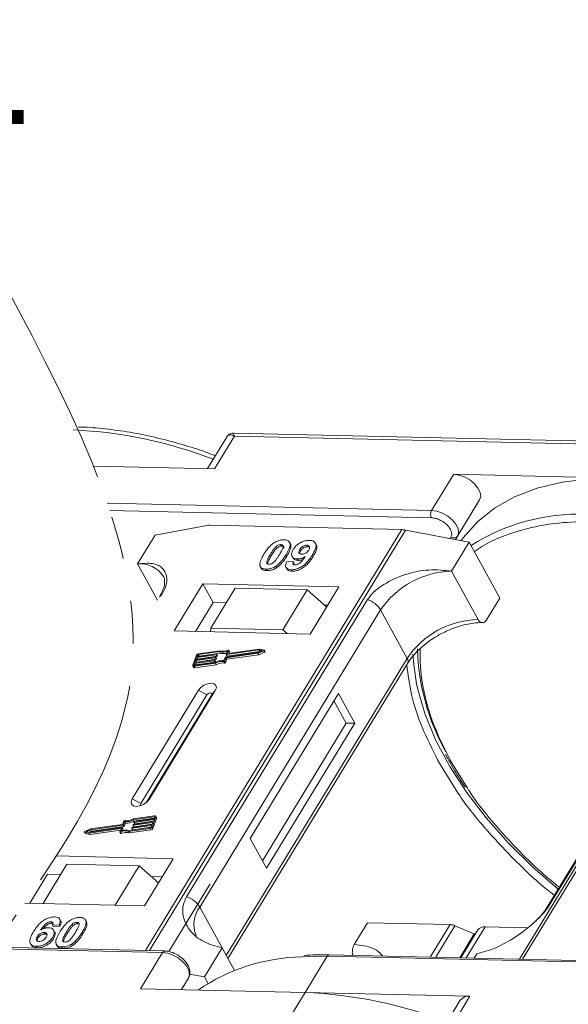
# Model space of a CAD drawing. Header units: millimetres. Extents: x -645 to 830, y -176 to 857.
# Tile 71 of 76: x 557 to 599, y 657 to 732. Entities that reach past the tile are written whole.
import ezdxf

# ---------------------------------------------------------------- set-up
doc = ezdxf.new("R2010")
doc.units = ezdxf.units.MM
doc.linetypes.add('PHANTOM2', pattern=[31.75, 15.875, -3.175, 3.175, -3.175, 3.175, -3.175])
doc.styles.get("Standard").update_dxf_attribs({"font": '仿宋_GB2312.ttf', "width": 0.8})

msp = doc.modelspace()

# ---------------------------------------------------------------- linework, layer by layer
at = {"color": 7, "linetype": 'Continuous', "lineweight": 15}
for p, q in [((572.784, 700.074), (571.299, 697.634)), ((571.835, 697.622), (573.347, 700.108)), ((604.343, 699.628), (573.26, 700.342)), ((573.347, 700.108), (604.112, 699.402)), ((562.607, 697.833), (571.835, 697.622)), ((590.05, 697.204), (588.369, 694.442)), ((602.599, 696.916), (590.05, 697.204)), ((592.024, 695.246), (590.186, 692.223)), ((590.343, 692.484), (592.024, 695.246)), ((588.369, 694.442), (563.658, 695.009)), ((563.847, 694.444), (588.357, 693.882)), ((586.104, 692.981), (566.577, 660.89)), ((566.877, 660.883), (586.389, 692.95)), ((567.313, 692.572), (571.252, 693.297)), ((571.509, 693.316), (586.104, 692.981)), ((586.389, 692.95), (591.232, 692.023)), ((567.313, 692.572), (565.968, 690.362)), ((589.837, 692.413), (589.77, 692.303)), ((590.185, 692.223), (590.343, 692.484)), ((614.566, 692.303), (595.054, 660.236)), ((595.296, 660.231), (614.823, 692.322)), ((576.463, 691.629), (576.525, 691.516)), ((576.888, 691.84), (576.95, 691.726)), ((577.606, 691.903), (577.543, 692.017)), ((578.327, 691.471), (578.389, 691.358)), ((578.917, 691.681), (578.854, 691.795)), ((579.574, 691.845), (579.512, 691.958)), ((589.888, 689.813), (591.232, 692.023)), ((591.232, 692.023), (593.56, 687.768)), ((576.083, 691.098), (576.145, 690.984)), ((577.336, 690.953), (577.274, 691.066)), ((577.739, 690.949), (577.801, 690.836)), ((578.158, 690.748), (578.22, 690.634)), ((579.337, 690.926), (579.275, 691.039)), ((565.968, 690.362), (567.482, 687.595)), ((575.367, 690.093), (575.429, 689.98)), ((575.75, 689.97), (575.812, 689.856)), ((576.476, 690.181), (576.538, 690.067)), ((577.279, 690.1), (577.341, 689.986)), ((577.311, 690.519), (577.836, 690.554)), ((577.67, 689.926), (577.732, 689.812)), ((577.836, 690.554), (577.899, 690.441)), ((591.905, 686.126), (589.888, 689.813)), ((570.946, 688.848), (568.761, 685.257)), ((581.289, 688.611), (570.946, 688.848)), ((570.946, 688.848), (571.722, 687.43)), ((573.396, 688.512), (571.547, 685.473)), ((578.891, 688.385), (573.396, 688.512)), ((577.042, 685.347), (578.891, 688.385)), ((578.891, 688.385), (580.371, 687.101)), ((579.105, 685.02), (581.289, 688.611)), ((583.486, 687.646), (569.705, 664.997)), ((592.552, 686.111), (593.56, 687.768)), ((571.722, 687.43), (570.377, 685.22)), ((572.724, 687.407), (571.722, 687.43)), ((580.449, 687.229), (580.217, 687.235)), ((597.355, 664.363), (611.137, 687.012)), ((570.702, 664.208), (584.483, 686.857)), ((586.501, 683.169), (584.483, 686.857)), ((610.944, 686.844), (597.162, 664.195)), ((571.547, 685.473), (571.526, 685.194)), ((577.042, 685.347), (571.547, 685.473)), ((568.761, 685.257), (579.105, 685.02)), ((577.374, 685.06), (577.042, 685.347)), ((570.455, 683.405), (570.18, 682.639)), ((571.883, 683.214), (570.388, 683.002)), ((570.411, 683.066), (571.905, 683.278)), ((570.469, 683.225), (570.411, 683.066)), ((571.963, 683.437), (570.469, 683.225)), ((570.531, 683.112), (570.469, 683.225)), ((570.491, 683.289), (571.986, 683.501)), ((570.537, 683.417), (570.491, 683.289)), ((570.531, 683.112), (572.025, 683.324)), ((570.599, 683.304), (570.537, 683.417)), ((572.199, 683.683), (570.59, 683.455)), ((570.59, 683.455), (570.652, 683.341)), ((572.248, 683.75), (570.613, 683.518)), ((570.652, 683.341), (572.261, 683.57)), ((571.945, 683.101), (571.883, 683.214)), ((571.92, 683.265), (571.909, 683.233)), ((571.971, 683.119), (571.909, 683.233)), ((571.982, 683.16), (571.92, 683.273)), ((571.982, 683.151), (571.92, 683.265)), ((572.025, 683.324), (571.963, 683.437)), ((571.971, 683.119), (571.982, 683.151)), ((572.001, 683.488), (571.989, 683.456)), ((572.051, 683.343), (571.989, 683.456)), ((572.062, 683.383), (572, 683.496)), ((572.063, 683.375), (572.001, 683.488)), ((572.051, 683.343), (572.063, 683.375)), ((572.261, 683.57), (572.199, 683.683)), ((572.546, 682.998), (572.635, 683.245)), ((572.611, 682.962), (572.7, 683.209)), ((572.661, 683.264), (575.145, 683.617)), ((572.7, 683.209), (575.138, 683.555)), ((572.762, 683.095), (572.7, 683.209)), ((572.715, 683.468), (572.804, 683.715)), ((572.715, 683.46), (572.777, 683.347)), ((586.501, 683.169), (572.719, 660.52)), ((575.213, 683.808), (572.73, 683.455)), ((572.792, 683.342), (572.73, 683.455)), ((572.762, 683.095), (575.2, 683.442)), ((572.792, 683.342), (575.275, 683.695)), ((572.82, 683.544), (572.903, 683.775)), ((572.827, 683.531), (572.82, 683.544)), ((575.253, 683.874), (572.835, 683.531)), ((572.965, 683.678), (572.903, 683.791)), ((572.903, 683.775), (572.965, 683.662)), ((572.923, 683.543), (572.965, 683.662)), ((575.138, 683.555), (575.581, 683.742)), ((575.2, 683.442), (575.138, 683.555)), ((575.145, 683.617), (575.47, 683.754)), ((575.2, 683.442), (575.643, 683.628)), ((575.47, 683.754), (575.213, 683.808)), ((575.275, 683.695), (575.213, 683.808)), ((575.602, 683.8), (575.253, 683.874)), ((575.275, 683.695), (575.312, 683.687)), ((575.581, 683.742), (575.643, 683.628)), ((575.678, 683.677), (575.616, 683.791)), ((570.181, 682.59), (570.243, 682.476)), ((570.308, 682.778), (570.262, 682.651)), ((570.262, 682.651), (570.276, 682.625)), ((570.269, 682.561), (571.904, 682.793)), ((570.331, 682.447), (570.269, 682.561)), ((570.292, 682.625), (571.901, 682.853)), ((571.802, 682.991), (570.308, 682.778)), ((570.37, 682.665), (570.308, 682.778)), ((570.331, 682.842), (571.825, 683.054)), ((570.388, 683.002), (570.331, 682.842)), ((570.331, 682.447), (571.966, 682.679)), ((570.359, 682.634), (570.37, 682.665)), ((570.37, 682.665), (571.864, 682.877)), ((570.45, 682.888), (570.388, 683.002)), ((570.439, 682.858), (570.45, 682.888)), ((570.45, 682.888), (571.945, 683.101)), ((570.52, 683.081), (570.531, 683.112)), ((571.864, 682.877), (571.802, 682.991)), ((571.84, 683.041), (571.829, 683.009)), ((571.891, 682.896), (571.829, 683.009)), ((571.902, 682.936), (571.84, 683.05)), ((571.84, 683.041), (571.902, 682.928)), ((571.891, 682.896), (571.902, 682.928)), ((571.966, 682.679), (571.904, 682.793)), ((572.542, 682.925), (572.604, 682.811)), ((572.673, 682.848), (572.611, 682.962)), ((572.673, 682.848), (572.762, 683.095)), ((572.848, 660.285), (586.531, 682.772)), ((570.597, 680.734), (565.555, 672.448)), ((571.246, 680.383), (566.204, 672.097)), ((566.617, 672.163), (571.614, 680.375)), ((566.848, 672.418), (571.89, 680.704)), ((570.597, 680.734), (571.246, 680.383)), ((571.89, 680.704), (571.614, 680.375)), ((581.264, 680.489), (574.541, 669.441)), ((582.506, 678.22), (581.264, 680.489)), ((581.859, 678.234), (580.928, 679.937)), ((575.473, 667.739), (581.859, 678.234)), ((575.783, 667.171), (582.506, 678.22)), ((582.506, 678.22), (581.859, 678.234)), ((588.845, 675.383), (590.4, 672.875)), ((591.095, 673.282), (589.815, 675.361)), ((566.204, 672.097), (565.555, 672.448)), ((566.848, 672.418), (566.678, 672.215)), ((567.259, 671.158), (565.624, 670.926)), ((567.409, 671.015), (567.347, 671.129)), ((564.867, 670.455), (562.383, 670.102)), ((564.828, 670.51), (562.389, 670.163)), ((564.917, 670.757), (564.828, 670.51)), ((564.929, 670.341), (564.867, 670.455)), ((564.982, 670.72), (564.893, 670.473)), ((564.955, 670.36), (564.893, 670.473)), ((564.955, 670.36), (565.044, 670.607)), ((565.044, 670.607), (564.982, 670.72)), ((567.036, 670.429), (565.542, 670.217)), ((565.565, 670.281), (567.059, 670.493)), ((565.607, 670.454), (565.619, 670.486)), ((565.608, 670.445), (565.67, 670.332)), ((567.117, 670.653), (565.622, 670.441)), ((565.684, 670.327), (565.622, 670.441)), ((567.236, 671.094), (565.627, 670.865)), ((565.689, 670.752), (565.627, 670.865)), ((565.645, 670.504), (567.139, 670.717)), ((565.684, 670.327), (567.07, 670.524)), ((565.688, 670.677), (565.699, 670.709)), ((565.688, 670.669), (565.75, 670.555)), ((565.689, 670.752), (567.231, 670.971)), ((567.197, 670.876), (565.703, 670.664)), ((565.765, 670.551), (565.703, 670.664)), ((565.725, 670.728), (567.22, 670.94)), ((565.765, 670.551), (567.15, 670.747)), ((566.99, 670.302), (567.036, 670.429)), ((567.059, 670.493), (567.117, 670.653)), ((567.073, 670.313), (567.348, 671.079)), ((567.135, 670.2), (567.41, 670.966)), ((567.139, 670.717), (567.197, 670.876)), ((567.22, 670.94), (567.266, 671.068)), ((567.259, 671.051), (567.236, 671.094)), ((567.348, 671.079), (567.41, 670.966)), ((561.912, 669.928), (561.974, 669.814)), ((561.926, 669.918), (562.275, 669.844)), ((561.988, 669.805), (561.926, 669.918)), ((562.389, 670.163), (561.947, 669.977)), ((561.988, 669.805), (562.337, 669.731)), ((562.383, 670.102), (562.058, 669.965)), ((562.058, 669.965), (562.314, 669.91)), ((562.275, 669.844), (564.693, 670.187)), ((562.337, 669.731), (562.275, 669.844)), ((562.278, 669.918), (562.445, 669.988)), ((562.314, 669.91), (564.798, 670.263)), ((562.337, 669.731), (564.667, 670.062)), ((562.445, 669.988), (562.383, 670.102)), ((562.445, 669.988), (564.929, 670.341)), ((564.707, 670.174), (564.624, 669.943)), ((564.625, 669.927), (564.687, 669.814)), ((564.735, 669.81), (564.673, 669.923)), ((564.704, 670.166), (564.693, 670.187)), ((564.813, 670.25), (564.724, 670.003)), ((564.875, 670.145), (564.813, 670.258)), ((564.875, 670.137), (564.813, 670.25)), ((564.841, 670.042), (564.875, 670.137)), ((565.28, 669.968), (566.915, 670.2)), ((565.342, 669.855), (565.28, 669.968)), ((565.329, 670.035), (566.938, 670.264)), ((565.342, 669.855), (566.977, 670.087)), ((565.527, 670.23), (565.539, 670.262)), ((565.527, 670.222), (565.589, 670.109)), ((565.604, 670.104), (565.542, 670.217)), ((565.604, 670.104), (566.99, 670.301)), ((566.915, 670.2), (566.977, 670.087)), ((567.135, 670.2), (567.073, 670.313)), ((574.541, 669.441), (575.783, 667.171)), ((560.589, 667.464), (558.774, 664.481)), ((568.684, 667.895), (559.775, 668.099)), ((560.589, 667.464), (566.084, 667.338)), ((566.499, 664.304), (568.684, 667.895)), ((559.117, 666.714), (557.772, 664.504)), ((560.118, 666.691), (559.117, 666.714)), ((564.269, 664.355), (566.084, 667.338)), ((566.084, 667.338), (567.564, 666.054)), ((567.844, 666.514), (567.013, 666.533)), ((571.487, 665.982), (568.344, 660.816)), ((557.366, 664.514), (566.499, 664.304)), ((570.702, 664.208), (572.409, 661.088)), ((559.364, 663.086), (559.426, 662.973)), ((560.104, 663.166), (560.042, 663.279)), ((561.347, 663.041), (561.409, 662.927)), ((561.959, 663.276), (561.954, 663.286)), ((562.025, 663.168), (562.087, 663.055)), ((582.475, 661.356), (583.484, 663.013)), ((583.484, 663.013), (589.77, 662.869)), ((589.77, 662.869), (588.262, 660.392)), ((558.856, 662.265), (558.918, 662.151)), ((560.01, 662.86), (559.485, 662.825)), ((559.485, 662.825), (559.547, 662.711)), ((559.547, 662.711), (560.072, 662.747)), ((559.645, 662.314), (559.583, 662.427)), ((560.01, 662.86), (560.072, 662.747)), ((560.542, 662.297), (560.604, 662.184)), ((560.985, 662.717), (560.923, 662.831)), ((561.735, 662.27), (561.797, 662.156)), ((590.146, 662.781), (588.687, 660.382)), ((590.146, 662.781), (591.614, 662.155)), ((590.51, 660.341), (591.614, 662.155)), ((591.886, 662.462), (590.593, 660.339)), ((590.995, 660.329), (592.435, 662.696)), ((591.654, 662.082), (591.614, 662.155)), ((595.653, 662.622), (592.435, 662.696)), ((557.808, 661.423), (557.87, 661.309)), ((558.317, 661.955), (558.379, 661.842)), ((559.504, 661.918), (559.566, 661.804)), ((559.777, 661.363), (559.839, 661.25)), ((560.936, 661.382), (560.998, 661.268)), ((554.897, 661.042), (567.865, 660.744)), ((568.029, 660.856), (554.979, 661.156)), ((558.252, 661.216), (558.315, 661.102)), ((560.209, 661.171), (560.272, 661.058)), ((567.865, 660.744), (566.184, 657.982)), ((572.409, 661.088), (571.064, 658.878)), ((572.409, 661.088), (573.347, 659.373)), ((591.604, 660.315), (591.803, 660.643)), ((578.471, 660.422), (580.414, 660.456)), ((578.734, 657.694), (580.414, 660.456)), ((580.414, 660.456), (611.179, 659.75)), ((611.343, 659.863), (580.579, 660.568)), ((569.839, 658.786), (569.306, 657.91)), ((569.306, 657.91), (569.839, 658.786)), ((569.927, 659.095), (571.064, 658.878)), ((571.064, 658.878), (571.333, 658.386)), ((566.184, 657.982), (578.734, 657.694)), ((578.734, 657.694), (577.221, 655.208)), ((591.283, 657.406), (578.734, 657.694)), ((590.55, 657.095), (588.869, 654.332)), ((589.77, 654.92), (591.283, 657.406))]:
    msp.add_line(p, q, dxfattribs=at)
at = {"color": 7, "linetype": 'Continuous', "lineweight": 15, "flags": 128}
for points in [[(592.024, 695.246), (592.104, 695.508), (592.06, 695.819), (591.897, 696.151), (591.628, 696.476), (591.277, 696.766), (590.873, 696.996), (590.452, 697.146), (590.05, 697.204)], [(602.599, 696.916), (600.393, 696.864), (598.324, 696.604), (596.416, 696.139), (594.69, 695.475), (593.164, 694.618), (591.856, 693.578), (590.779, 692.367), (590.617, 692.141)], [(590.343, 692.484), (590.423, 692.746), (590.379, 693.057), (590.216, 693.389), (589.947, 693.714), (589.596, 694.004), (589.192, 694.234), (588.772, 694.384), (588.369, 694.442)], [(571.905, 683.278), (571.909, 683.278), (571.913, 683.278), (571.916, 683.277), (571.918, 683.275), (571.92, 683.273), (571.921, 683.271), (571.921, 683.268), (571.92, 683.265)], [(571.986, 683.501), (571.99, 683.502), (571.993, 683.501), (571.996, 683.5), (571.999, 683.499), (572, 683.497), (572.001, 683.494), (572.001, 683.491), (572.001, 683.488)], [(572.73, 683.455), (572.726, 683.455), (572.722, 683.456), (572.719, 683.457), (572.717, 683.458), (572.715, 683.46), (572.714, 683.463), (572.714, 683.465), (572.715, 683.468)], [(572.835, 683.531), (572.831, 683.531), (572.828, 683.531), (572.825, 683.532), (572.822, 683.534), (572.821, 683.536), (572.82, 683.538), (572.82, 683.541), (572.82, 683.544)], [(572.855, 683.795), (572.865, 683.799), (572.876, 683.801), (572.886, 683.801), (572.894, 683.799), (572.9, 683.795), (572.904, 683.79), (572.905, 683.783), (572.903, 683.775)], [(575.602, 683.8), (575.611, 683.797), (575.616, 683.791), (575.618, 683.783), (575.617, 683.774), (575.612, 683.765), (575.603, 683.756), (575.593, 683.748), (575.581, 683.742)], [(575.643, 683.628), (575.655, 683.634), (575.665, 683.642), (575.674, 683.652), (575.679, 683.661), (575.68, 683.67), (575.678, 683.677)], [(587.219, 681.233), (587, 682.666), (586.943, 683.496)], [(570.269, 682.561), (570.246, 682.559), (570.224, 682.561), (570.206, 682.567), (570.192, 682.576), (570.181, 682.589), (570.176, 682.604), (570.175, 682.621), (570.18, 682.639)], [(570.262, 682.651), (570.261, 682.645), (570.261, 682.639), (570.263, 682.634), (570.266, 682.63), (570.271, 682.627), (570.277, 682.625), (570.284, 682.624), (570.292, 682.625)], [(571.825, 683.054), (571.829, 683.055), (571.833, 683.054), (571.836, 683.053), (571.838, 683.052), (571.84, 683.05), (571.841, 683.047), (571.841, 683.044), (571.84, 683.041)], [(571.89, 680.704), (571.97, 680.917), (571.938, 681.099), (571.802, 681.224), (571.58, 681.272), (571.307, 681.235), (571.024, 681.12), (570.775, 680.944), (570.597, 680.734)], [(598, 665.572), (596.086, 667.238), (594.212, 669.086), (592.519, 670.999), (591.024, 672.955), (589.744, 674.934), (588.692, 676.916), (587.878, 678.879), (587.312, 680.803), (587.219, 681.233)], [(571.614, 680.375), (571.637, 680.435), (571.628, 680.487), (571.589, 680.523), (571.526, 680.536), (571.448, 680.526), (571.367, 680.493), (571.296, 680.443), (571.246, 680.383)], [(565.555, 672.448), (565.476, 672.235), (565.507, 672.053), (565.644, 671.928), (565.865, 671.88), (566.138, 671.917), (566.421, 672.032), (566.67, 672.208), (566.848, 672.418)], [(566.204, 672.097), (566.181, 672.036), (566.19, 671.984), (566.229, 671.949), (566.233, 671.947)], [(567.259, 671.158), (567.282, 671.159), (567.303, 671.157), (567.322, 671.151), (567.336, 671.142), (567.346, 671.13), (567.352, 671.115), (567.352, 671.098), (567.348, 671.079)], [(565.622, 670.441), (565.618, 670.44), (565.615, 670.441), (565.612, 670.442), (565.609, 670.443), (565.608, 670.445), (565.607, 670.448), (565.607, 670.451), (565.607, 670.454)], [(565.703, 670.664), (565.699, 670.664), (565.695, 670.664), (565.692, 670.665), (565.69, 670.667), (565.688, 670.669), (565.687, 670.671), (565.687, 670.674), (565.688, 670.677)], [(567.266, 671.068), (567.267, 671.074), (567.267, 671.08), (567.265, 671.085), (567.262, 671.089), (567.257, 671.092), (567.251, 671.094), (567.244, 671.094), (567.236, 671.094)], [(561.926, 669.918), (561.917, 669.922), (561.912, 669.927), (561.91, 669.935), (561.911, 669.944), (561.916, 669.953), (561.924, 669.963), (561.935, 669.971), (561.947, 669.977)], [(564.673, 669.923), (564.662, 669.919), (564.652, 669.917), (564.642, 669.917), (564.634, 669.919), (564.628, 669.923), (564.624, 669.929), (564.623, 669.936), (564.624, 669.943)], [(564.687, 669.814), (564.69, 669.81), (564.696, 669.806), (564.704, 669.804), (564.714, 669.804), (564.724, 669.806), (564.735, 669.81)], [(564.693, 670.187), (564.696, 670.188), (564.7, 670.187), (564.703, 670.186), (564.705, 670.185), (564.707, 670.183), (564.708, 670.18), (564.708, 670.178), (564.707, 670.174)], [(564.798, 670.263), (564.802, 670.263), (564.805, 670.263), (564.808, 670.262), (564.811, 670.26), (564.813, 670.258), (564.813, 670.256), (564.814, 670.253), (564.813, 670.25)], [(565.542, 670.217), (565.538, 670.217), (565.535, 670.217), (565.532, 670.218), (565.529, 670.22), (565.527, 670.222), (565.527, 670.224), (565.526, 670.227), (565.527, 670.23)], [(567.865, 660.744), (568.267, 660.687), (568.688, 660.536), (569.092, 660.306), (569.443, 660.016), (569.712, 659.691), (569.875, 659.359), (569.919, 659.048), (569.839, 658.786)]]:
    msp.add_lwpolyline(points, dxfattribs=at)
at = {"color": 7, "linetype": 'Continuous', "lineweight": 15}
for centre, radius, start, end in [((559.541, 666.774), 33.846, 68.8867, 87.41637), ((588.903, 694.149), 0.609, 151.28833, 206.07738), ((599.627, 678.7), 15.467, 88.17299, 122.27686), ((571.473, 692.053), 1.264, 88.36437, 100.07486), ((586.057, 691.251), 1.731, 78.95956, 88.45106), ((590.054, 692.707), 0.365, 233.49916, 322.32593), ((566.184, 688.285), 2.088, 32.72807, 95.94494), ((590.039, 683.12), 6.695, 91.29253, 146.07318), ((568.001, 687.606), 0.437, 114.04723, 148.03545), ((582.908, 685.892), 1.847, 31.49474, 71.76502), ((592.056, 679.432), 6.695, 91.29253, 146.07318), ((604.233, 684.32), 16.945, 181.47296, 209.27046), ((570.64, 683.314), 0.206, 97.42066, 153.85265), ((570.599, 683.387), 0.0686, 97.42066, 153.85265), ((570.661, 683.272), 0.0692, 97.57631, 152.44031), ((571.878, 683.248), 0.0343, 277.42066, 333.85265), ((571.958, 683.471), 0.0343, 277.42066, 333.85265), ((571.973, 683.155), 0.00992, 336.9348, 26.00024), ((572.02, 683.358), 0.0343, 277.42066, 333.85265), ((572.054, 683.379), 0.00992, 336.9348, 26.00024), ((572.461, 684.456), 0.816, 251.29271, 294.8085), ((572.502, 684.442), 0.737, 249.85489, 298.61454), ((572.515, 684.292), 0.765, 250.64873, 287.80174), ((572.665, 683.23), 0.0343, 97.42066, 153.85265), ((572.788, 683.355), 0.0134, 216.6597, 287.11154), ((572.948, 683.669), 0.0192, 336.12463, 26.81041), ((586.193, 682.946), 0.38, 332.73921, 35.93869), ((570.307, 682.524), 0.0803, 216.6597, 287.11154), ((571.798, 683.025), 0.0343, 277.42066, 333.85265), ((571.86, 682.911), 0.0343, 277.42066, 333.85265), ((572.444, 681.947), 1.056, 84.44241, 120.93013), ((571.893, 682.932), 0.00992, 336.9348, 26.00024), ((572.392, 682.04), 0.898, 80.39857, 122.94909), ((571.94, 683.134), 0.0343, 277.42066, 333.85265), ((572.454, 681.926), 0.898, 80.39857, 122.94909), ((572.551, 682.99), 0.0662, 261.76287, 334.64704), ((572.613, 682.877), 0.0662, 261.76287, 334.64704), ((564.862, 670.489), 0.0343, 277.42066, 333.85265), ((564.976, 670.728), 0.0662, 81.76287, 154.64704), ((565.084, 671.771), 1.056, 264.44241, 300.93013), ((565.136, 671.679), 0.898, 260.39857, 302.94909), ((565.146, 671.658), 1.056, 264.44241, 300.93013), ((565.65, 670.471), 0.0343, 97.42066, 153.85265), ((565.73, 670.694), 0.0343, 97.42066, 153.85265), ((565.761, 670.563), 0.0134, 216.6597, 287.11154), ((567.355, 670.989), 0.0595, 336.9348, 26.00024), ((561.99, 669.824), 0.0191, 210.21858, 262.82259), ((565.026, 669.276), 0.737, 69.85489, 118.61454), ((565.067, 669.262), 0.816, 71.29271, 114.8085), ((565.088, 669.163), 0.737, 69.85489, 118.61454), ((564.866, 670.14), 0.00992, 336.9348, 26.00024), ((564.924, 670.375), 0.0343, 277.42066, 333.85265), ((565.569, 670.247), 0.0343, 97.42066, 153.85265), ((565.6, 670.117), 0.0134, 216.6597, 287.11154), ((565.68, 670.34), 0.0134, 216.6597, 287.11154), ((566.888, 670.404), 0.206, 277.42066, 333.85265), ((566.929, 670.332), 0.0686, 277.42066, 333.85265), ((566.95, 670.291), 0.206, 277.42066, 333.85265), ((569.127, 663.243), 1.847, 31.49474, 71.76502), ((572.453, 662.891), 2.191, 143.05874, 202.97399), ((597.533, 663.963), 0.437, 114.04363, 148.18037), ((589.725, 661.831), 1.039, 66.05067, 87.52203), ((592.363, 662.103), 0.598, 83.06528, 142.98998), ((568.038, 660.667), 0.189, 92.05976, 156.00278), ((578.892, 645.603), 14.825, 91.62872, 124.08314), ((580.594, 660.37), 0.199, 94.37574, 154.30043), ((577.315, 623.623), 34.1, 68.97091, 87.61491), ((591.178, 656.635), 0.779, 82.29579, 143.75946)]:
    msp.add_arc(centre, radius, start, end, dxfattribs=at)
at = {"color": 3, "linetype": 'PHANTOM2', "lineweight": 9, "ltscale": 1.030123}
msp.add_spline([(555.824, 711.733), (565.34, 680.92), (544.042, 640.59), (553.557, 609.776)], degree=3, dxfattribs=at)
at = {"color": 7, "linetype": 'Continuous', "lineweight": 15}
for points, knots in [([(571.896, 698.616), (571.667, 698.703), (570.826, 699.025), (569.355, 699.485), (567.487, 699.989), (565.603, 700.383), (563.735, 700.652), (562.353, 700.789), (561.619, 700.794), (561.477, 700.795)], [0, 0, 0, 0, 0.0642572, 0.235538, 0.4114542, 0.5906981, 0.772379, 0.9558843, 1, 1, 1, 1]), ([(573.347, 700.108), (573.222, 700.158), (573.027, 700.237), (572.851, 700.176), (572.787, 700.074), (572.758, 700.028)], [0, 0, 0, 0, 0.4984129, 0.772928, 1, 1, 1, 1]), ([(573.258, 700.342), (573.2, 700.338), (573.101, 700.332), (572.936, 700.256), (572.86, 700.169), (572.819, 700.122)], [0, 0, 0, 0, 0.389383, 0.666862, 1, 1, 1, 1]), ([(573.259, 700.336), (573.259, 700.338), (573.258, 700.359), (573.279, 700.285), (573.324, 700.167), (573.347, 700.108)], [0, 0, 0, 0, 0.044603, 0.521109, 1, 1, 1, 1]), ([(588.357, 693.882), (588.453, 693.873), (588.651, 693.854), (588.977, 693.736), (589.285, 693.56), (589.55, 693.34), (589.754, 693.095), (589.879, 692.841), (589.916, 692.6), (589.863, 692.475), (589.837, 692.413)], [0, 0, 0, 0, 0.12225, 0.25, 0.37775, 0.5, 0.62225, 0.75, 0.87775, 1, 1, 1, 1]), ([(591.626, 691.303), (591.827, 691.446), (592.465, 691.9), (593.894, 692.551), (595.925, 693.186), (598.322, 693.572), (600.053, 693.587), (600.906, 693.594)], [0, 0, 0, 0, 0.088375, 0.281114, 0.527622, 0.767417, 1, 1, 1, 1]), ([(576.386, 691.997), (576.431, 692.024), (576.524, 692.079), (576.672, 692.14), (576.822, 692.183), (576.944, 692.202), (577.04, 692.208), (577.088, 692.208), (577.112, 692.208)], [0, 0, 0, 0, 0.193776, 0.3936, 0.587864, 0.788908, 0.894169, 1, 1, 1, 1]), ([(577.112, 692.208), (577.196, 692.2), (577.365, 692.185), (577.526, 692.07), (577.602, 691.904), (577.563, 691.569), (577.397, 691.279), (577.274, 691.066)], [0, 0, 0, 0, 0.147566, 0.296688, 0.431278, 0.580404, 1, 1, 1, 1]), ([(577.817, 691.461), (577.867, 691.535), (577.968, 691.684), (578.204, 691.891), (578.484, 692.051), (578.789, 692.153), (578.973, 692.159), (579.069, 692.163)], [0, 0, 0, 0, 0.197927, 0.397728, 0.597413, 0.790584, 1, 1, 1, 1]), ([(579.069, 692.163), (579.153, 692.155), (579.321, 692.139), (579.486, 692.022), (579.572, 691.849), (579.547, 691.55), (579.411, 691.268), (579.294, 691.072), (579.275, 691.039)], [0, 0, 0, 0, 0.148288, 0.2977445, 0.4437132, 0.6077915, 0.9347078, 1, 1, 1, 1]), ([(575.586, 691.109), (575.632, 691.183), (575.737, 691.35), (575.962, 691.642), (576.195, 691.873), (576.367, 691.985), (576.386, 691.997)], [0, 0, 0, 0, 0.236731, 0.537555, 0.949668, 1, 1, 1, 1]), ([(576.083, 691.098), (576.106, 691.135), (576.151, 691.208), (576.216, 691.308), (576.277, 691.397), (576.333, 691.475), (576.393, 691.553), (576.44, 691.604), (576.463, 691.629)], [0, 0, 0, 0, 0.205942, 0.411959, 0.558149, 0.704502, 0.851801, 1, 1, 1, 1]), ([(576.145, 690.984), (576.168, 691.021), (576.213, 691.095), (576.278, 691.195), (576.339, 691.283), (576.395, 691.361), (576.455, 691.44), (576.502, 691.49), (576.525, 691.516)], [0, 0, 0, 0, 0.2059417, 0.4119594, 0.558149, 0.7045024, 0.8518015, 1, 1, 1, 1]), ([(576.463, 691.629), (576.501, 691.667), (576.564, 691.729), (576.676, 691.797), (576.778, 691.831), (576.848, 691.839), (576.883, 691.84), (576.888, 691.84)], [0, 0, 0, 0, 0.334804, 0.542561, 0.750382, 0.970721, 1, 1, 1, 1]), ([(576.525, 691.516), (576.563, 691.554), (576.626, 691.615), (576.738, 691.683), (576.84, 691.718), (576.91, 691.726), (576.945, 691.726), (576.95, 691.726)], [0, 0, 0, 0, 0.334804, 0.542561, 0.750382, 0.970721, 1, 1, 1, 1]), ([(576.888, 691.84), (576.922, 691.836), (576.985, 691.829), (577.045, 691.785), (577.068, 691.701), (577.038, 691.548), (576.928, 691.331), (576.829, 691.165), (576.779, 691.082)], [0, 0, 0, 0, 0.1046136, 0.1888141, 0.2735119, 0.444127, 0.7194809, 1, 1, 1, 1]), ([(576.95, 691.726), (576.985, 691.722), (577.048, 691.715), (577.106, 691.671), (577.127, 691.61), (577.116, 691.562), (577.11, 691.538)], [0, 0, 0, 0, 0.293658, 0.530016, 0.767769, 1, 1, 1, 1]), ([(577.336, 690.953), (577.379, 691.026), (577.515, 691.256), (577.645, 691.56), (577.665, 691.81), (577.61, 691.878), (577.595, 691.897)], [0, 0, 0, 0, 0.220552, 0.687786, 0.91457, 1, 1, 1, 1]), ([(578.158, 690.748), (578.074, 690.757), (577.906, 690.774), (577.752, 690.899), (577.682, 691.072), (577.712, 691.27), (577.785, 691.403), (577.817, 691.461)], [0, 0, 0, 0, 0.2101886, 0.4217733, 0.6236035, 0.8370344, 1, 1, 1, 1]), ([(578.466, 691.114), (578.424, 691.118), (578.346, 691.126), (578.272, 691.18), (578.244, 691.255), (578.263, 691.355), (578.303, 691.428), (578.327, 691.471)], [0, 0, 0, 0, 0.213937, 0.398075, 0.583091, 0.751666, 1, 1, 1, 1]), ([(578.327, 691.471), (578.359, 691.519), (578.41, 691.595), (578.518, 691.693), (578.625, 691.751), (578.742, 691.79), (578.814, 691.793), (578.854, 691.795)], [0, 0, 0, 0, 0.2913202, 0.4655393, 0.6416315, 0.798664, 1, 1, 1, 1]), ([(578.389, 691.358), (578.421, 691.406), (578.472, 691.482), (578.58, 691.58), (578.687, 691.637), (578.804, 691.676), (578.876, 691.679), (578.917, 691.681)], [0, 0, 0, 0, 0.29132, 0.465539, 0.641632, 0.798664, 1, 1, 1, 1]), ([(579.004, 691.424), (578.975, 691.38), (578.925, 691.307), (578.813, 691.215), (578.698, 691.156), (578.576, 691.118), (578.503, 691.115), (578.466, 691.114)], [0, 0, 0, 0, 0.267394, 0.447214, 0.627122, 0.813065, 1, 1, 1, 1]), ([(578.854, 691.795), (578.896, 691.79), (578.98, 691.78), (579.053, 691.712), (579.083, 691.623), (579.059, 691.521), (579.022, 691.455), (579.004, 691.424)], [0, 0, 0, 0, 0.207955, 0.420406, 0.62732, 0.827707, 1, 1, 1, 1]), ([(578.917, 691.681), (578.96, 691.677), (579.026, 691.672), (579.06, 691.637), (579.072, 691.625)], [0, 0, 0, 0, 0.652821, 1, 1, 1, 1]), ([(579.337, 690.926), (579.38, 691), (579.51, 691.222), (579.626, 691.523), (579.633, 691.76), (579.576, 691.825), (579.564, 691.839)], [0, 0, 0, 0, 0.227122, 0.68486, 0.934898, 1, 1, 1, 1]), ([(575.296, 690.211), (575.289, 690.241), (575.275, 690.303), (575.285, 690.435), (575.329, 690.607), (575.411, 690.794), (575.498, 690.962), (575.557, 691.06), (575.586, 691.109)], [0, 0, 0, 0, 0.1184406, 0.2393457, 0.4595932, 0.6849248, 0.8422399, 1, 1, 1, 1]), ([(575.974, 690.338), (575.933, 690.344), (575.866, 690.353), (575.813, 690.403), (575.796, 690.489), (575.829, 690.642), (575.941, 690.858), (576.036, 691.017), (576.083, 691.098)], [0, 0, 0, 0, 0.12537, 0.20229, 0.279179, 0.464758, 0.730582, 1, 1, 1, 1]), ([(575.877, 690.415), (575.881, 690.445), (575.894, 690.55), (576.006, 690.745), (576.099, 690.904), (576.145, 690.984)], [0, 0, 0, 0, 0.166989, 0.580698, 1, 1, 1, 1]), ([(576.779, 691.082), (576.757, 691.045), (576.711, 690.971), (576.647, 690.872), (576.586, 690.782), (576.529, 690.704), (576.469, 690.625), (576.422, 690.574), (576.399, 690.548)], [0, 0, 0, 0, 0.20527, 0.410616, 0.55715, 0.703844, 0.851471, 1, 1, 1, 1]), ([(577.274, 691.066), (577.228, 690.992), (577.122, 690.825), (576.902, 690.539), (576.672, 690.309), (576.501, 690.197), (576.476, 690.181)], [0, 0, 0, 0, 0.237281, 0.538591, 0.932677, 1, 1, 1, 1]), ([(576.538, 690.067), (576.582, 690.097), (576.67, 690.156), (576.816, 690.281), (576.972, 690.442), (577.116, 690.623), (577.237, 690.794), (577.303, 690.9), (577.336, 690.953)], [0, 0, 0, 0, 0.118595, 0.239509, 0.447458, 0.659935, 0.829685, 1, 1, 1, 1]), ([(579.275, 691.039), (579.228, 690.966), (579.087, 690.744), (578.842, 690.439), (578.491, 690.162), (578.165, 690), (577.88, 689.929), (577.726, 689.927), (577.67, 689.926)], [0, 0, 0, 0, 0.142337, 0.429127, 0.589943, 0.751205, 0.909895, 1, 1, 1, 1]), ([(577.732, 689.812), (577.822, 689.816), (578.004, 689.823), (578.306, 689.921), (578.602, 690.081), (578.942, 690.365), (579.17, 690.661), (579.303, 690.872), (579.337, 690.926)], [0, 0, 0, 0, 0.14324, 0.28761, 0.430449, 0.591135, 0.89544, 1, 1, 1, 1]), ([(577.811, 690.842), (577.823, 690.815), (577.861, 690.73), (578.006, 690.653), (578.156, 690.64), (578.22, 690.634)], [0, 0, 0, 0, 0.20752, 0.66568, 1, 1, 1, 1]), ([(577.957, 690.293), (577.994, 690.295), (578.068, 690.299), (578.199, 690.352), (578.347, 690.444), (578.54, 690.642), (578.657, 690.808), (578.737, 690.922)], [0, 0, 0, 0, 0.112015, 0.224355, 0.367768, 0.565827, 1, 1, 1, 1]), ([(578.737, 690.922), (578.691, 690.896), (578.597, 690.843), (578.472, 690.796), (578.373, 690.769), (578.3, 690.755), (578.228, 690.748), (578.181, 690.748), (578.158, 690.748)], [0, 0, 0, 0, 0.2434912, 0.4962659, 0.6182099, 0.7417038, 0.8701584, 1, 1, 1, 1]), ([(578.22, 690.634), (578.264, 690.635), (578.355, 690.637), (578.474, 690.664), (578.544, 690.688), (578.564, 690.695)], [0, 0, 0, 0, 0.409454, 0.83528, 1, 1, 1, 1]), ([(578.315, 691.159), (578.318, 691.182), (578.324, 691.245), (578.364, 691.314), (578.389, 691.358)], [0, 0, 0, 0, 0.366323, 1, 1, 1, 1]), ([(567.823, 688.006), (567.929, 688.217), (568.2, 688.757), (568.211, 689.472), (567.891, 690.106), (567.158, 690.48), (566.363, 690.401), (565.968, 690.362)], [0, 0, 0, 0, 0.125713, 0.321276, 0.524466, 0.763484, 1, 1, 1, 1]), ([(575.75, 689.97), (575.707, 689.972), (575.622, 689.977), (575.509, 690.004), (575.412, 690.05), (575.351, 690.106), (575.315, 690.162), (575.303, 690.194), (575.296, 690.211)], [0, 0, 0, 0, 0.192635, 0.388697, 0.582015, 0.783044, 0.890959, 1, 1, 1, 1]), ([(575.433, 689.982), (575.444, 689.97), (575.476, 689.934), (575.558, 689.895), (575.653, 689.87), (575.74, 689.86), (575.788, 689.857), (575.812, 689.856)], [0, 0, 0, 0, 0.143925, 0.415852, 0.697483, 0.848301, 1, 1, 1, 1]), ([(576.476, 690.181), (576.43, 690.154), (576.338, 690.099), (576.19, 690.037), (576.04, 689.994), (575.918, 689.976), (575.821, 689.97), (575.774, 689.97), (575.75, 689.97)], [0, 0, 0, 0, 0.193769, 0.393564, 0.587886, 0.789131, 0.894283, 1, 1, 1, 1]), ([(575.812, 689.856), (575.856, 689.857), (575.945, 689.857), (576.087, 689.878), (576.236, 689.918), (576.363, 689.97), (576.463, 690.022), (576.513, 690.052), (576.538, 690.067)], [0, 0, 0, 0, 0.193594, 0.390501, 0.584817, 0.78683, 0.892868, 1, 1, 1, 1]), ([(576.399, 690.548), (576.36, 690.511), (576.298, 690.45), (576.187, 690.382), (576.086, 690.347), (576.015, 690.339), (575.979, 690.338), (575.974, 690.338)], [0, 0, 0, 0, 0.333678, 0.540413, 0.747264, 0.961209, 1, 1, 1, 1]), ([(577.67, 689.926), (577.586, 689.934), (577.433, 689.949), (577.292, 690.054), (577.229, 690.212), (577.255, 690.378), (577.299, 690.489), (577.311, 690.519)], [0, 0, 0, 0, 0.242788, 0.438865, 0.634801, 0.900936, 1, 1, 1, 1]), ([(577.344, 689.988), (577.376, 689.945), (577.438, 689.862), (577.594, 689.82), (577.697, 689.814), (577.732, 689.812)], [0, 0, 0, 0, 0.415852, 0.802138, 1, 1, 1, 1]), ([(577.836, 690.554), (577.818, 690.51), (577.79, 690.441), (577.8, 690.361), (577.842, 690.316), (577.9, 690.296), (577.942, 690.294), (577.957, 690.293)], [0, 0, 0, 0, 0.344714, 0.529059, 0.714209, 0.892196, 1, 1, 1, 1]), ([(577.863, 690.313), (577.865, 690.337), (577.869, 690.378), (577.89, 690.422), (577.899, 690.441)], [0, 0, 0, 0, 0.569737, 1, 1, 1, 1]), ([(589.888, 689.813), (589.32, 689.875), (588.185, 689.998), (586.343, 689.616), (584.873, 688.942), (583.916, 688.234), (583.603, 687.805), (583.486, 687.646)], [0, 0, 0, 0, 0.249096, 0.498243, 0.745205, 0.90541, 1, 1, 1, 1]), ([(567.934, 689.412), (567.944, 689.398), (568.006, 689.315), (568.039, 689.131), (568.024, 688.767), (567.903, 688.334), (567.718, 687.999), (567.628, 687.837)], [0, 0, 0, 0, 0.054359, 0.333223, 0.559722, 0.78604, 1, 1, 1, 1]), ([(589.01, 685), (589.326, 685.158), (589.768, 685.38), (590.433, 685.613), (590.985, 685.766), (591.599, 685.864), (592.02, 685.902), (592.207, 685.885), (592.22, 685.884)], [0, 0, 0, 0, 0.2883909, 0.4047397, 0.5943224, 0.7855438, 0.9847734, 1, 1, 1, 1]), ([(592.552, 686.111), (592.51, 686.055), (592.428, 685.943), (592.274, 685.876), (592.119, 685.895), (591.991, 685.988), (591.93, 686.087), (591.905, 686.126)], [0, 0, 0, 0, 0.2146939, 0.4293877, 0.6440816, 0.8587754, 1, 1, 1, 1]), ([(586.545, 682.774), (586.589, 682.851), (586.743, 683.12), (587.109, 683.551), (587.583, 684.013), (588.083, 684.417), (588.557, 684.742), (588.889, 684.931), (589.01, 685)], [0, 0, 0, 0, 0.097286, 0.340622, 0.525469, 0.686972, 0.885597, 1, 1, 1, 1]), ([(589.815, 675.361), (589.429, 676.121), (588.645, 677.666), (587.894, 679.969), (587.492, 682.076), (587.494, 683.353), (587.494, 683.912)], [0, 0, 0, 0, 0.255322, 0.518562, 0.789217, 1, 1, 1, 1]), ([(586.471, 682.674), (586.568, 681.926), (586.767, 680.383), (587.567, 677.925), (588.421, 676.227), (588.845, 675.383)], [0, 0, 0, 0, 0.321295, 0.662487, 1, 1, 1, 1]), ([(589.435, 675.836), (589.462, 675.779), (589.546, 675.599), (589.658, 675.419), (589.734, 675.296)], [0, 0, 0, 0, 0.3174674, 1, 1, 1, 1]), ([(589.734, 675.296), (589.98, 674.849), (590.339, 674.197), (590.792, 673.551), (590.935, 673.348)], [0, 0, 0, 0, 0.685846, 1, 1, 1, 1]), ([(590.4, 672.875), (590.403, 672.87), (590.94, 672.002), (592.354, 670.274), (594.675, 667.767), (596.512, 666.026), (597.603, 665.196), (597.718, 665.108)], [0, 0, 0, 0, 0.001708, 0.316913, 0.637904, 0.961869, 1, 1, 1, 1]), ([(598.087, 665.715), (597.693, 666.038), (596.632, 666.91), (594.886, 668.589), (592.966, 670.723), (591.656, 672.363), (591.136, 673.215), (591.095, 673.282)], [0, 0, 0, 0, 0.139905, 0.376826, 0.679842, 0.974606, 1, 1, 1, 1]), ([(569.705, 664.997), (569.604, 664.775), (569.348, 664.208), (569.446, 663.293), (569.948, 662.325), (570.93, 661.498), (571.917, 661.224), (572.409, 661.088)], [0, 0, 0, 0, 0.125713, 0.321276, 0.524466, 0.763484, 1, 1, 1, 1]), ([(591.803, 660.643), (592.269, 660.766), (593.202, 661.013), (594.775, 661.886), (596.068, 662.884), (596.937, 663.753), (597.242, 664.197), (597.355, 664.363)], [0, 0, 0, 0, 0.249096, 0.498243, 0.745205, 0.90541, 1, 1, 1, 1]), ([(597.16, 664.194), (597.157, 664.188), (597.072, 664.023), (596.789, 663.661), (596.428, 663.248), (596.164, 663.018), (596.094, 662.957)], [0, 0, 0, 0, 0.014876, 0.423831, 0.846052, 1, 1, 1, 1]), ([(558.046, 662.34), (558.093, 662.413), (558.234, 662.635), (558.479, 662.94), (558.83, 663.217), (559.156, 663.379), (559.441, 663.45), (559.596, 663.452), (559.652, 663.453)], [0, 0, 0, 0, 0.142337, 0.429127, 0.589943, 0.751205, 0.909895, 1, 1, 1, 1]), ([(559.364, 663.086), (559.327, 663.084), (559.253, 663.08), (559.121, 663.027), (558.972, 662.934), (558.78, 662.735), (558.663, 662.57), (558.584, 662.457)], [0, 0, 0, 0, 0.112049, 0.22438, 0.370115, 0.570276, 1, 1, 1, 1]), ([(558.805, 662.563), (558.805, 662.563), (558.856, 662.633), (558.949, 662.74), (559.108, 662.872), (559.244, 662.942), (559.354, 662.971), (559.405, 662.972), (559.426, 662.973)], [0, 0, 0, 0, 0.000071, 0.368569, 0.571075, 0.774891, 0.911654, 1, 1, 1, 1]), ([(559.485, 662.825), (559.503, 662.868), (559.531, 662.936), (559.521, 663.017), (559.48, 663.063), (559.421, 663.083), (559.38, 663.085), (559.364, 663.086)], [0, 0, 0, 0, 0.33384, 0.524547, 0.716372, 0.891824, 1, 1, 1, 1]), ([(559.426, 662.973), (559.461, 662.972), (559.5, 662.97), (559.522, 662.953), (559.524, 662.951)], [0, 0, 0, 0, 0.900108, 1, 1, 1, 1]), ([(559.652, 663.453), (559.736, 663.445), (559.888, 663.431), (560.029, 663.325), (560.091, 663.168), (560.066, 663.002), (560.023, 662.892), (560.01, 662.86)], [0, 0, 0, 0, 0.2426908, 0.4390024, 0.635006, 0.8950587, 1, 1, 1, 1]), ([(560.047, 662.313), (560.094, 662.387), (560.199, 662.554), (560.423, 662.844), (560.655, 663.074), (560.826, 663.186), (560.845, 663.198)], [0, 0, 0, 0, 0.237381, 0.538918, 0.949082, 1, 1, 1, 1]), ([(560.072, 662.747), (560.097, 662.818), (560.146, 662.963), (560.152, 663.113), (560.104, 663.161), (560.101, 663.164)], [0, 0, 0, 0, 0.481785, 0.969308, 1, 1, 1, 1]), ([(560.845, 663.198), (560.891, 663.225), (560.983, 663.28), (561.131, 663.341), (561.281, 663.385), (561.403, 663.403), (561.5, 663.409), (561.547, 663.409), (561.571, 663.409)], [0, 0, 0, 0, 0.193776, 0.3936, 0.587864, 0.788908, 0.894169, 1, 1, 1, 1]), ([(560.923, 662.831), (560.961, 662.868), (561.023, 662.93), (561.136, 662.998), (561.238, 663.032), (561.307, 663.04), (561.343, 663.041), (561.347, 663.041)], [0, 0, 0, 0, 0.334804, 0.542561, 0.750382, 0.970721, 1, 1, 1, 1]), ([(560.985, 662.717), (561.023, 662.755), (561.085, 662.816), (561.198, 662.884), (561.3, 662.919), (561.369, 662.927), (561.405, 662.927), (561.409, 662.927)], [0, 0, 0, 0, 0.334804, 0.542561, 0.750382, 0.970721, 1, 1, 1, 1]), ([(561.347, 663.041), (561.382, 663.037), (561.444, 663.03), (561.502, 662.986), (561.526, 662.907), (561.5, 662.756), (561.39, 662.536), (561.289, 662.367), (561.238, 662.281)], [0, 0, 0, 0, 0.1056461, 0.1862213, 0.267042, 0.4315406, 0.7127076, 1, 1, 1, 1]), ([(561.571, 663.409), (561.614, 663.407), (561.699, 663.402), (561.813, 663.375), (561.91, 663.329), (561.97, 663.273), (562.006, 663.217), (562.018, 663.185), (562.025, 663.168)], [0, 0, 0, 0, 0.192627, 0.388684, 0.582013, 0.783201, 0.891038, 1, 1, 1, 1]), ([(562.025, 663.168), (562.032, 663.138), (562.046, 663.076), (562.037, 662.947), (561.995, 662.782), (561.916, 662.598), (561.828, 662.427), (561.766, 662.322), (561.735, 662.27)], [0, 0, 0, 0, 0.118432, 0.239329, 0.449434, 0.664178, 0.83182, 1, 1, 1, 1]), ([(561.797, 662.156), (561.841, 662.23), (561.938, 662.395), (562.06, 662.666), (562.121, 662.901), (562.094, 663.023), (562.087, 663.055)], [0, 0, 0, 0, 0.236775, 0.527928, 0.878334, 1, 1, 1, 1]), ([(562.087, 663.055), (562.076, 663.084), (562.06, 663.127), (562.024, 663.159), (562.013, 663.17)], [0, 0, 0, 0, 0.667997, 1, 1, 1, 1]), ([(558.252, 661.216), (558.169, 661.224), (558, 661.24), (557.835, 661.356), (557.749, 661.529), (557.774, 661.828), (557.91, 662.111), (558.027, 662.307), (558.046, 662.34)], [0, 0, 0, 0, 0.148269, 0.297647, 0.442421, 0.607851, 0.935658, 1, 1, 1, 1]), ([(558.317, 661.955), (558.347, 662), (558.398, 662.075), (558.514, 662.168), (558.63, 662.226), (558.749, 662.262), (558.821, 662.264), (558.856, 662.265)], [0, 0, 0, 0, 0.2767209, 0.4568705, 0.6370074, 0.8240683, 1, 1, 1, 1]), ([(558.379, 661.842), (558.41, 661.887), (558.461, 661.962), (558.576, 662.054), (558.692, 662.113), (558.811, 662.148), (558.883, 662.15), (558.918, 662.151)], [0, 0, 0, 0, 0.276721, 0.45687, 0.637007, 0.824068, 1, 1, 1, 1]), ([(558.584, 662.457), (558.63, 662.483), (558.724, 662.536), (558.849, 662.584), (558.948, 662.61), (559.021, 662.624), (559.094, 662.631), (559.14, 662.631), (559.164, 662.631)], [0, 0, 0, 0, 0.243654, 0.49576, 0.617892, 0.741503, 0.870025, 1, 1, 1, 1]), ([(558.856, 662.265), (558.898, 662.261), (558.975, 662.254), (559.047, 662.199), (559.079, 662.123), (559.057, 662.02), (559.015, 661.946), (558.994, 661.908)], [0, 0, 0, 0, 0.213757, 0.394944, 0.576585, 0.777311, 1, 1, 1, 1]), ([(558.918, 662.151), (558.961, 662.149), (559.022, 662.145), (559.057, 662.116), (559.067, 662.108)], [0, 0, 0, 0, 0.715718, 1, 1, 1, 1]), ([(559.164, 662.631), (559.247, 662.622), (559.415, 662.605), (559.567, 662.48), (559.638, 662.31), (559.611, 662.113), (559.537, 661.978), (559.504, 661.918)], [0, 0, 0, 0, 0.210216, 0.421975, 0.620016, 0.831037, 1, 1, 1, 1]), ([(559.566, 661.804), (559.605, 661.878), (559.683, 662.027), (559.701, 662.206), (559.651, 662.283), (559.635, 662.308)], [0, 0, 0, 0, 0.401791, 0.807526, 1, 1, 1, 1]), ([(560.209, 661.171), (560.126, 661.179), (559.957, 661.194), (559.794, 661.309), (559.714, 661.486), (559.768, 661.827), (559.933, 662.115), (560.047, 662.313)], [0, 0, 0, 0, 0.147528, 0.296569, 0.43214, 0.608737, 1, 1, 1, 1]), ([(560.434, 661.539), (560.392, 661.545), (560.325, 661.553), (560.271, 661.603), (560.255, 661.688), (560.287, 661.84), (560.399, 662.055), (560.494, 662.216), (560.542, 662.297)], [0, 0, 0, 0, 0.125351, 0.202197, 0.279182, 0.459742, 0.727968, 1, 1, 1, 1]), ([(560.336, 661.615), (560.339, 661.644), (560.352, 661.747), (560.464, 661.943), (560.557, 662.103), (560.604, 662.184)], [0, 0, 0, 0, 0.159501, 0.57679, 1, 1, 1, 1]), ([(560.542, 662.297), (560.564, 662.334), (560.61, 662.408), (560.674, 662.507), (560.735, 662.597), (560.792, 662.675), (560.852, 662.754), (560.899, 662.805), (560.923, 662.831)], [0, 0, 0, 0, 0.20527, 0.410616, 0.557148, 0.703844, 0.851475, 1, 1, 1, 1]), ([(560.604, 662.184), (560.627, 662.22), (560.672, 662.294), (560.737, 662.394), (560.797, 662.483), (560.854, 662.562), (560.914, 662.64), (560.961, 662.691), (560.985, 662.717)], [0, 0, 0, 0, 0.20527, 0.4106157, 0.5571475, 0.7038444, 0.8514751, 1, 1, 1, 1]), ([(561.238, 662.281), (561.215, 662.244), (561.17, 662.171), (561.105, 662.071), (561.045, 661.982), (560.988, 661.904), (560.928, 661.826), (560.882, 661.775), (560.858, 661.749)], [0, 0, 0, 0, 0.205942, 0.411959, 0.558149, 0.704502, 0.851801, 1, 1, 1, 1]), ([(561.735, 662.27), (561.689, 662.196), (561.584, 662.029), (561.363, 661.742), (561.132, 661.511), (560.96, 661.398), (560.936, 661.382)], [0, 0, 0, 0, 0.236629, 0.537361, 0.932986, 1, 1, 1, 1]), ([(560.998, 661.268), (561.041, 661.298), (561.129, 661.357), (561.277, 661.484), (561.435, 661.647), (561.58, 661.83), (561.7, 662), (561.765, 662.104), (561.797, 662.156)], [0, 0, 0, 0, 0.11827, 0.23888, 0.450732, 0.667209, 0.83334, 1, 1, 1, 1]), ([(558.467, 661.584), (558.425, 661.589), (558.342, 661.599), (558.267, 661.666), (558.239, 661.755), (558.263, 661.857), (558.299, 661.923), (558.317, 661.955)], [0, 0, 0, 0, 0.207905, 0.419981, 0.630626, 0.821735, 1, 1, 1, 1]), ([(559.504, 661.918), (559.454, 661.844), (559.353, 661.695), (559.118, 661.487), (558.833, 661.326), (558.527, 661.226), (558.344, 661.219), (558.252, 661.216)], [0, 0, 0, 0, 0.197831, 0.3973, 0.59891, 0.798741, 1, 1, 1, 1]), ([(558.33, 661.581), (558.32, 661.602), (558.3, 661.65), (558.325, 661.744), (558.361, 661.81), (558.379, 661.842)], [0, 0, 0, 0, 0.296139, 0.660307, 1, 1, 1, 1]), ([(558.315, 661.102), (558.405, 661.106), (558.586, 661.112), (558.883, 661.208), (559.163, 661.362), (559.406, 661.569), (559.512, 661.725), (559.566, 661.804)], [0, 0, 0, 0, 0.198208, 0.398397, 0.584963, 0.787074, 1, 1, 1, 1]), ([(558.994, 661.908), (558.962, 661.86), (558.912, 661.784), (558.804, 661.686), (558.696, 661.628), (558.579, 661.589), (558.506, 661.586), (558.467, 661.584)], [0, 0, 0, 0, 0.2886974, 0.4635526, 0.6399417, 0.8018084, 1, 1, 1, 1]), ([(560.936, 661.382), (560.89, 661.355), (560.797, 661.3), (560.649, 661.239), (560.5, 661.195), (560.377, 661.177), (560.281, 661.171), (560.233, 661.171), (560.209, 661.171)], [0, 0, 0, 0, 0.193769, 0.393564, 0.587886, 0.789131, 0.894283, 1, 1, 1, 1]), ([(560.858, 661.749), (560.82, 661.712), (560.758, 661.651), (560.646, 661.583), (560.545, 661.548), (560.475, 661.54), (560.439, 661.539), (560.434, 661.539)], [0, 0, 0, 0, 0.333678, 0.540413, 0.747264, 0.961209, 1, 1, 1, 1]), ([(557.879, 661.315), (557.905, 661.272), (557.965, 661.173), (558.137, 661.113), (558.271, 661.105), (558.315, 661.102)], [0, 0, 0, 0, 0.338595, 0.784132, 1, 1, 1, 1]), ([(559.85, 661.257), (559.869, 661.222), (559.916, 661.134), (560.077, 661.072), (560.216, 661.062), (560.272, 661.058)], [0, 0, 0, 0, 0.275409, 0.710365, 1, 1, 1, 1]), ([(560.272, 661.058), (560.316, 661.058), (560.404, 661.058), (560.547, 661.079), (560.696, 661.119), (560.822, 661.171), (560.923, 661.223), (560.973, 661.253), (560.998, 661.268)], [0, 0, 0, 0, 0.193594, 0.390501, 0.584817, 0.78683, 0.892868, 1, 1, 1, 1]), ([(569.048, 660.534), (568.868, 660.627), (568.617, 660.756), (568.27, 660.841), (568.116, 660.846), (568.031, 660.849)], [0, 0, 0, 0, 0.538027, 0.74783, 1, 1, 1, 1]), ([(582.475, 661.356), (582.441, 661.288), (582.372, 661.151), (582.327, 660.889), (582.322, 660.67), (582.349, 660.558), (582.357, 660.528)], [0, 0, 0, 0, 0.295987, 0.591974, 0.887961, 1, 1, 1, 1]), ([(584.614, 660.476), (584.553, 660.559), (584.373, 660.805), (583.733, 661.197), (582.971, 661.293), (582.475, 661.356)], [0, 0, 0, 0, 0.152259, 0.448917, 1, 1, 1, 1]), ([(569.795, 659.775), (569.772, 659.82), (569.702, 659.958), (569.471, 660.232), (569.211, 660.417), (569.048, 660.534)], [0, 0, 0, 0, 0.152643, 0.468497, 1, 1, 1, 1]), ([(580.587, 660.553), (580.231, 660.565), (579.565, 660.589), (578.94, 660.54), (578.649, 660.518)], [0, 0, 0, 0, 0.533839, 1, 1, 1, 1]), ([(569.838, 658.803), (569.849, 658.817), (569.947, 658.931), (569.975, 659.24), (569.923, 659.556), (569.822, 659.73), (569.795, 659.775)], [0, 0, 0, 0, 0.054424, 0.449377, 0.857077, 1, 1, 1, 1])]:
    msp.add_open_spline(points, degree=3, knots=knots, dxfattribs=at)

# ---------------------------------------------------------------- texts
at = {"color": 5, "lineweight": 9, "insert": (551.79, 731.861), "char_height": 10.89, "width": 1.6335, "attachment_point": 1}
msp.add_mtext('4', dxfattribs=at)

doc.saveas('drawing.dxf')
